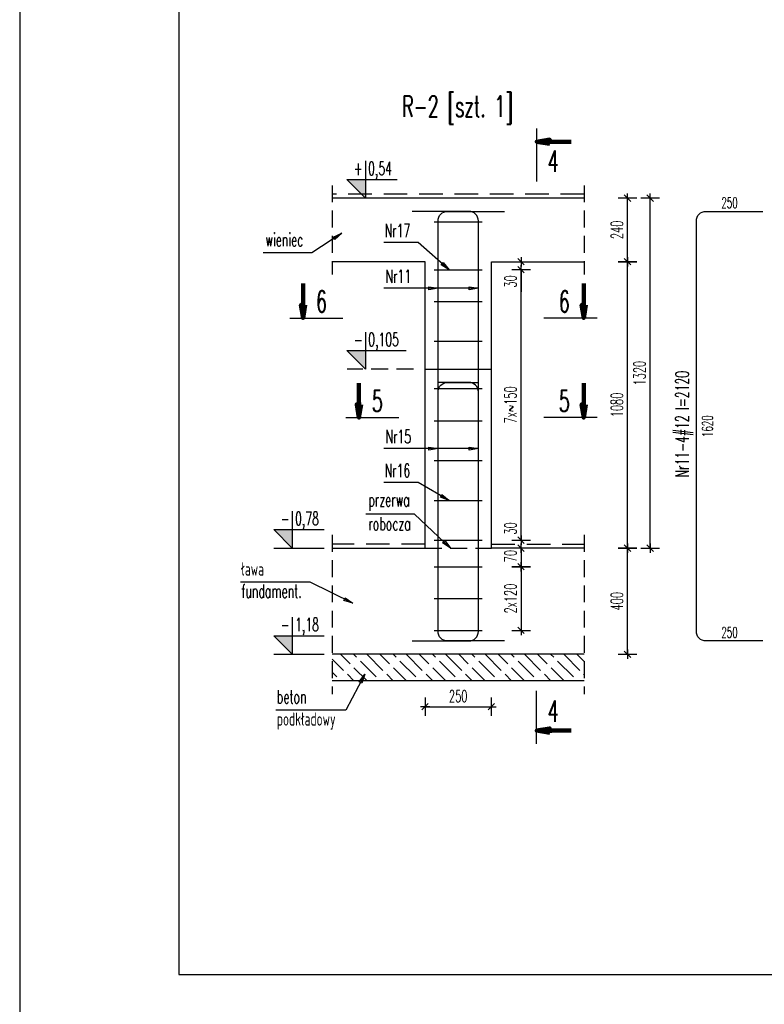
# Model space of a CAD drawing. Header units: centimetres. Extents: x -8002 to -6952, y -9103 to -4648.
# Tile 24 of 35: x -8002 to -7722, y -6122 to -5751. Entities that reach past the tile are written whole.
import ezdxf
from ezdxf.enums import TextEntityAlignment as Align

# ---------------------------------------------------------------- set-up
doc = ezdxf.new("R2010")
doc.units = ezdxf.units.CM
doc.linetypes.add('DASHED', pattern=[19.05, 12.7, -6.35])
doc.layers.get('defpoints').update_dxf_attribs({"color": 8})
for name, color, linetype in [('hatch_R&F', 4, 'Continuous'), ('izolacje_R&F', 3, 'DASHED'), ('konstr_R&F', 2, 'Continuous'), ('odnośniki_R&F', 8, 'Continuous'), ('opisy_prętów_R&F', 2, 'Continuous'), ('opisy_R&F', 3, 'Continuous'), ('ozn_graficzne_R&F', 5, 'Continuous'), ('strzemiona_R&F', 7, 'Continuous'), ('widoki_przerywana_R&F', 4, 'DASHED'), ('widoki_R&F', 4, 'Continuous'), ('wymiary_R&F', 3, 'Continuous'), ('zbrojenie_R&F', 1, 'Continuous')]:
    doc.layers.add(name, color=color, linetype=linetype)
doc.styles.add('simplex 0.6', font='simplex.shx', dxfattribs={"width": 0.6})
doc.styles.get("Standard").update_dxf_attribs({"font": 'simplex.shx', "width": 0.6})
doc.dimstyles.new('1_25 [mm]', dxfattribs={"dimscale": 0.25, "dimtxt": 18, "dimasz": 1, "dimexe": 0.18, "dimexo": 0.0625, "dimgap": 7, "dimtad": 1, "dimdec": 1, "dimlfac": 10, "dimrnd": 5, "dimdsep": 46, "dimtxsty": 'Standard', "dimblk1": 'KR', "dimblk2": 'KR', "dimsah": 1, "dimcen": 0.09, "dimse1": 1, "dimse2": 1, "dimclrd": 8, "dimadec": 0, "dimazin": 0, "dimtfac": 1, "dimtdec": 1, "dimtofl": 0, "dimtmove": 0, "dimatfit": 3, "dimfxl": 1, "dimtvp": 1, "dimtolj": 1, "dimtzin": 0, "dimarcsym": 0})
doc.dimstyles.new('PRĘTY 25', dxfattribs={"dimscale": 2.5, "dimtxt": 1.6, "dimasz": 0.4, "dimexe": 0, "dimexo": 0, "dimgap": 0.5, "dimtad": 1, "dimdec": 1, "dimlfac": 10, "dimrnd": 10, "dimzin": 12, "dimdsep": 46, "dimtxsty": 'Standard', "dimblk1": 'W', "dimblk2": 'W', "dimsah": 1, "dimcen": 0, "dimdle": 10, "dimse1": 1, "dimse2": 1, "dimsd1": 1, "dimsd2": 1, "dimclrd": 7, "dimclre": 256, "dimclrt": 256, "dimaunit": 1, "dimadec": 0, "dimazin": 0, "dimtfac": 8e-05, "dimtdec": 1, "dimtix": 1, "dimtmove": 2, "dimatfit": 3, "dimldrblk": 'W', "dimfxl": 1, "dimtolj": 1, "dimtzin": 9, "dimarcsym": 0})
doc.dimstyles.new('PRĘTY 50', dxfattribs={"dimscale": 5, "dimtxt": 1.6, "dimasz": 0.4, "dimexe": 0, "dimexo": 0, "dimgap": 0.5, "dimtad": 1, "dimdec": 1, "dimlfac": 10, "dimrnd": 10, "dimzin": 12, "dimdsep": 46, "dimtxsty": 'Standard', "dimblk1": 'W', "dimblk2": 'W', "dimsah": 1, "dimcen": 0, "dimdle": 10, "dimse1": 1, "dimse2": 1, "dimsd1": 1, "dimsd2": 1, "dimclrd": 7, "dimclre": 256, "dimclrt": 256, "dimaunit": 1, "dimadec": 0, "dimazin": 0, "dimtfac": 8e-05, "dimtdec": 1, "dimtix": 1, "dimtmove": 2, "dimatfit": 3, "dimldrblk": 'W', "dimfxl": 1, "dimtolj": 1, "dimtzin": 9, "dimarcsym": 0})

# ---------------------------------------------------------------- blocks, each defined once
blk = doc.blocks.new('KR')
for p, q in [((-7, 0), (7, 0)), ((0, -14), (0, 14))]:
    blk.add_line(p, q)
at = {"color": 2}
blk.add_line((-4.9, -4.9), (4.9, 4.9), dxfattribs=at)
blk = doc.blocks.new('*D674')
at = {"layer": 'defpoints', "color": 0, "transparency": 16777216}
for p in [(-7824.54, -5950.13), (-7828.04, -5957.13), (-7813.35, -5957.13)]:
    blk.add_point(p, dxfattribs=at)
at = {"layer": 'wymiary_R&F', "color": 8, "lineweight": -2, "transparency": 16777216}
blk.add_line((-7813.35, -5950.38), (-7813.35, -5956.88), dxfattribs=at)
at = {"layer": 'wymiary_R&F', "color": 8, "lineweight": -2, "transparency": 16777216, "xscale": 0.25, "yscale": 0.25, "zscale": 0.25}
for p, rotation in [((-7813.35, -5950.13), 90), ((-7813.35, -5957.13), 270)]:
    blk.add_blockref('KR', p, dxfattribs=dict(at, rotation=rotation))
at = {"layer": 'wymiary_R&F', "color": 0, "transparency": 16777216, "insert": (-7817.35, -5953.13), "char_height": 4.5, "attachment_point": 5, "rotation": 90}
blk.add_mtext('\\A1;70', dxfattribs=at)
blk = doc.blocks.new('*D675')
at = {"layer": 'defpoints', "color": 0, "transparency": 16777216}
for p in [(-7828.04, -5957.13), (-7828.04, -5981.13), (-7813.35, -5981.13)]:
    blk.add_point(p, dxfattribs=at)
at = {"layer": 'wymiary_R&F', "color": 8, "lineweight": -2, "transparency": 16777216}
blk.add_line((-7813.35, -5957.38), (-7813.35, -5980.88), dxfattribs=at)
at = {"layer": 'wymiary_R&F', "color": 8, "lineweight": -2, "transparency": 16777216, "xscale": 0.25, "yscale": 0.25, "zscale": 0.25}
for p, rotation in [((-7813.35, -5957.13), 90), ((-7813.35, -5981.13), 270)]:
    blk.add_blockref('KR', p, dxfattribs=dict(at, rotation=rotation))
at = {"layer": 'wymiary_R&F', "color": 0, "transparency": 16777216, "insert": (-7817.35, -5969.13), "char_height": 4.5, "attachment_point": 5, "rotation": 90, "style": 'simplex 0.6'}
blk.add_mtext('\\A1;2x120', dxfattribs=at)
blk = doc.blocks.new('*D652')
at = {"layer": 'defpoints', "color": 0, "transparency": 16777216}
for p in [(-7828.04, -5947.13), (-7813.35, -5947.13), (-7824.54, -5950.13)]:
    blk.add_point(p, dxfattribs=at)
at = {"layer": 'wymiary_R&F', "color": 8, "lineweight": -2, "transparency": 16777216}
for p, q in [((-7813.35, -5946.88), (-7813.35, -5938.75)), ((-7813.35, -5950.38), (-7813.35, -5950.63))]:
    blk.add_line(p, q, dxfattribs=at)
at = {"layer": 'wymiary_R&F', "color": 8, "lineweight": -2, "transparency": 16777216, "xscale": 0.25, "yscale": 0.25, "zscale": 0.25}
for p, rotation in [((-7813.35, -5947.13), 270), ((-7813.35, -5950.13), 90)]:
    blk.add_blockref('KR', p, dxfattribs=dict(at, rotation=rotation))
at = {"layer": 'wymiary_R&F', "color": 0, "transparency": 16777216, "insert": (-7817.35, -5942.69), "char_height": 4.5, "attachment_point": 5, "rotation": 90}
blk.add_mtext('\\A1;30', dxfattribs=at)
blk = doc.blocks.new('*D653')
at = {"layer": 'defpoints', "color": 0, "transparency": 16777216}
for p in [(-7824.54, -5842.13), (-7828.04, -5845.13), (-7813.35, -5845.13)]:
    blk.add_point(p, dxfattribs=at)
at = {"layer": 'wymiary_R&F', "color": 8, "lineweight": -2, "transparency": 16777216}
for p, q in [((-7813.35, -5841.88), (-7813.35, -5841.63)), ((-7813.35, -5845.38), (-7813.35, -5853.5))]:
    blk.add_line(p, q, dxfattribs=at)
at = {"layer": 'wymiary_R&F', "color": 8, "lineweight": -2, "transparency": 16777216, "xscale": 0.25, "yscale": 0.25, "zscale": 0.25}
for p, rotation in [((-7813.35, -5842.13), 270), ((-7813.35, -5845.13), 90)]:
    blk.add_blockref('KR', p, dxfattribs=dict(at, rotation=rotation))
at = {"layer": 'wymiary_R&F', "color": 0, "transparency": 16777216, "insert": (-7817.35, -5849.56), "char_height": 4.5, "attachment_point": 5, "rotation": 90}
blk.add_mtext('\\A1;30', dxfattribs=at)
blk = doc.blocks.new('*D654')
at = {"layer": 'defpoints', "color": 0, "transparency": 16777216}
for p in [(-7828.04, -5845.13), (-7813.35, -5845.13), (-7829.44, -5947.13)]:
    blk.add_point(p, dxfattribs=at)
at = {"layer": 'wymiary_R&F', "color": 8, "lineweight": -2, "transparency": 16777216}
blk.add_line((-7813.35, -5946.88), (-7813.35, -5845.38), dxfattribs=at)
at = {"layer": 'wymiary_R&F', "color": 8, "lineweight": -2, "transparency": 16777216, "xscale": 0.25, "yscale": 0.25, "zscale": 0.25}
for p, rotation in [((-7813.35, -5845.13), 90), ((-7813.35, -5947.13), 270)]:
    blk.add_blockref('KR', p, dxfattribs=dict(at, rotation=rotation))
at = {"layer": 'wymiary_R&F', "color": 0, "transparency": 16777216, "insert": (-7817.35, -5896.13), "char_height": 4.5, "attachment_point": 5, "rotation": 90, "style": 'simplex 0.6'}
blk.add_mtext('\\A1;7x~150', dxfattribs=at)
blk = doc.blocks.new('W')
at = {"lineweight": 18}
for p, q in [((66734.272, -158580.872), (66863.494, -158581.143)), ((66733.14, -158581.999), (66732.869, -158711.221))]:
    blk.add_line(p, q, dxfattribs=at)
for radius in [3.765, 2.447]:
    blk.add_circle((66798.503, -158672.515), radius, dxfattribs=at)
for centre, radius, start, end in [((66734.269, -158582.001), 1.129, 89.87977, 179.87977), ((66862.505, -158583.964), 2.824, 16.7493, 89.87977), ((66863.488, -158583.966), 2.824, 16.54501, 89.87977), ((66805.956, -158667.717), 85.33, 64.98828, 86.63544), ((66799.917, -158770.445), 188.235, 76.25086, 86.63543), ((66805.956, -158667.717), 84.154, 64.98828, 128.20069), ((66786.8, -158606.748), 81.882, 341.53714, 16.7493), ((66786.8, -158606.748), 82.824, 341.53714, 16.54501), ((66805.956, -158667.717), 81.801, 68.48995, 128.20069), ((66838.392, -158613.201), 26.353, 6.14358, 76.25086), ((66825.597, -158617.882), 28.235, 68.48996, 110.1351), ((66829.599, -158617.043), 29.412, 17.04731, 64.98828), ((66857.996, -158706.248), 122.353, 110.1351, 143.97002), ((66829.599, -158617.043), 28.235, 17.04731, 64.98828), ((66768.465, -158620.076), 23.529, 128.20069, 152.28248), ((66768.465, -158620.076), 21.176, 128.20069, 152.28248), ((66807.753, -158625.116), 21.176, 71.14641, 130.05003), ((66801.224, -158644.236), 41.38, 19.43014, 71.14641), ((66762.615, -158617.002), 16.921, 152.28248, 197.57296), ((66945.529, -158789.02), 235.294, 130.05004, 136.60143), ((66816.102, -158621.181), 42.353, 334.08368, 17.04731), ((66816.102, -158621.181), 43.529, 334.08368, 17.04731), ((66762.615, -158617.002), 14.568, 152.28248, 197.57296), ((66806.22, -158618.367), 58.918, 332.83643, 7.79053), ((66927.732, -158571.3), 185.882, 195.6602, 198.49274), ((66927.732, -158571.3), 188.235, 195.6602, 198.49274), ((66733.52, -158580.493), 128.235, 314.87977, 339.83879), ((66830.601, -158628.26), 23.569, 333.80136, 8.7092), ((66857.996, -158706.248), 114.824, 136.60143, 154.98438), ((66743.861, -158632.797), 8, 340.08992, 18.49274), ((66820.278, -158637.515), 21.176, 326.97255, 19.43014), ((66743.861, -158632.797), 5.647, 340.08992, 18.49274), ((66733.142, -158580.869), 141.176, 291.28942, 338.47012), ((66733.142, -158580.869), 142.118, 291.28942, 338.49166), ((66812.327, -158673.031), 65.882, 143.97002, 193.16671), ((66926.154, -158698.822), 188.235, 160.08992, 177.01679), ((66837.529, -158667.136), 94.118, 159.86028, 196.56363), ((66837.529, -158667.136), 91.765, 159.86028, 193.16671), ((66733.52, -158580.493), 131.765, 314.87977, 333.80136), ((66733.142, -158580.869), 134.588, 318.23663, 334.08368), ((66733.142, -158580.869), 135.765, 318.43708, 334.08368), ((66733.142, -158580.869), 125.106, 292.5922, 326.97255), ((66788.059, -158673.613), 37.647, 154.98437, 188.67313), ((66835.24, -158679.727), 9.412, 103.13701, 134.87977), ((66833.529, -158672.395), 1.882, 13.47259, 103.13701), ((66733.142, -158580.869), 128.235, 289.92076, 315.118), ((66826.207, -158674.149), 9.412, 314.12236, 13.47259), ((66733.142, -158580.869), 132.706, 291.38849, 315.99781), ((66733.142, -158580.869), 131.765, 295.95818, 315.11162), ((66772.707, -158675.954), 22.118, 188.67312, 292.5922), ((66764.527, -158689.081), 26.353, 179.87977, 260.17328), ((66764.86, -158688.749), 18.303, 196.56362, 252.83776), ((66780.501, -158678.15), 23.569, 261.05034, 295.95818), ((66758.795, -158634.636), 73.412, 279.6886, 288.0475), ((66766.904, -158682.132), 25.229, 252.83776, 279.6886), ((66735.694, -158710.244), 2.824, 179.87977, 253.01024), ((66735.692, -158711.227), 2.824, 179.87977, 253.21454), ((66758.795, -158634.636), 81.882, 253.01024, 288.2224), ((66758.795, -158634.636), 82.824, 253.21454, 288.2224), ((66767.11, -158682.395), 33.412, 257.7647, 281.37192)]:
    blk.add_arc(centre, radius, start, end, dxfattribs=at)
blk = doc.blocks.new('*D655')
at = {"layer": 'defpoints', "color": 0, "transparency": 16777216}
for p in [(-7849.54, -5950.13), (-7824.54, -5950.13), (-7824.54, -6009.9)]:
    blk.add_point(p, dxfattribs=at)
at = {"layer": 'wymiary_R&F', "color": 8, "lineweight": -2, "transparency": 16777216}
blk.add_line((-7849.29, -6009.9), (-7824.79, -6009.9), dxfattribs=at)
at = {"layer": 'wymiary_R&F', "color": 8, "lineweight": -2, "transparency": 16777216, "xscale": 0.25, "yscale": 0.25, "zscale": 0.25, "rotation": 180}
blk.add_blockref('KR', (-7849.54, -6009.9), dxfattribs=at)
at = {"layer": 'wymiary_R&F', "color": 8, "lineweight": -2, "transparency": 16777216, "xscale": 0.25, "yscale": 0.25, "zscale": 0.25}
blk.add_blockref('KR', (-7824.54, -6009.9), dxfattribs=at)
at = {"layer": 'wymiary_R&F', "color": 0, "transparency": 16777216, "insert": (-7837.04, -6005.9), "char_height": 4.5, "attachment_point": 5}
blk.add_mtext('\\A1;250', dxfattribs=at)
blk = doc.blocks.new('*D656')
at = {"layer": 'defpoints', "color": 0, "transparency": 16777216}
for p in [(-7789.54, -5950.13), (-7773.22, -5950.13), (-7789.54, -5990.13)]:
    blk.add_point(p, dxfattribs=at)
at = {"layer": 'wymiary_R&F', "color": 8, "lineweight": -2, "transparency": 16777216}
blk.add_line((-7773.22, -5989.88), (-7773.22, -5950.38), dxfattribs=at)
at = {"layer": 'wymiary_R&F', "color": 8, "lineweight": -2, "transparency": 16777216, "xscale": 0.25, "yscale": 0.25, "zscale": 0.25}
for p, rotation in [((-7773.22, -5950.13), 90), ((-7773.22, -5990.13), 270)]:
    blk.add_blockref('KR', p, dxfattribs=dict(at, rotation=rotation))
at = {"layer": 'wymiary_R&F', "color": 0, "transparency": 16777216, "insert": (-7777.22, -5970.13), "char_height": 4.5, "attachment_point": 5, "rotation": 90}
blk.add_mtext('\\A1;400', dxfattribs=at)
blk = doc.blocks.new('*D657')
at = {"layer": 'defpoints', "color": 0, "transparency": 16777216}
for p in [(-7789.54, -5842.13), (-7773.22, -5842.13), (-7789.54, -5950.13)]:
    blk.add_point(p, dxfattribs=at)
at = {"layer": 'wymiary_R&F', "color": 8, "lineweight": -2, "transparency": 16777216}
blk.add_line((-7773.22, -5949.88), (-7773.22, -5842.38), dxfattribs=at)
at = {"layer": 'wymiary_R&F', "color": 8, "lineweight": -2, "transparency": 16777216, "xscale": 0.25, "yscale": 0.25, "zscale": 0.25}
for p, rotation in [((-7773.22, -5842.13), 90), ((-7773.22, -5950.13), 270)]:
    blk.add_blockref('KR', p, dxfattribs=dict(at, rotation=rotation))
at = {"layer": 'wymiary_R&F', "color": 0, "transparency": 16777216, "insert": (-7777.22, -5896.13), "char_height": 4.5, "attachment_point": 5, "rotation": 90, "style": 'simplex 0.6'}
blk.add_mtext('\\A1;1080', dxfattribs=at)
blk = doc.blocks.new('*D658')
at = {"layer": 'defpoints', "color": 0, "transparency": 16777216}
for p in [(-7789.54, -5818.13), (-7773.22, -5818.13), (-7789.54, -5842.13)]:
    blk.add_point(p, dxfattribs=at)
at = {"layer": 'wymiary_R&F', "color": 8, "lineweight": -2, "transparency": 16777216}
blk.add_line((-7773.22, -5841.88), (-7773.22, -5818.38), dxfattribs=at)
at = {"layer": 'wymiary_R&F', "color": 8, "lineweight": -2, "transparency": 16777216, "xscale": 0.25, "yscale": 0.25, "zscale": 0.25}
for p, rotation in [((-7773.22, -5818.13), 90), ((-7773.22, -5842.13), 270)]:
    blk.add_blockref('KR', p, dxfattribs=dict(at, rotation=rotation))
at = {"layer": 'wymiary_R&F', "color": 0, "transparency": 16777216, "insert": (-7777.22, -5830.13), "char_height": 4.5, "attachment_point": 5, "rotation": 90}
blk.add_mtext('\\A1;240', dxfattribs=at)
blk = doc.blocks.new('*D659')
at = {"layer": 'defpoints', "color": 0, "transparency": 16777216}
for p in [(-7789.54, -5818.13), (-7764.74, -5818.13), (-7789.54, -5950.13)]:
    blk.add_point(p, dxfattribs=at)
at = {"layer": 'wymiary_R&F', "color": 8, "lineweight": -2, "transparency": 16777216}
blk.add_line((-7764.74, -5949.88), (-7764.74, -5818.38), dxfattribs=at)
at = {"layer": 'wymiary_R&F', "color": 8, "lineweight": -2, "transparency": 16777216, "xscale": 0.25, "yscale": 0.25, "zscale": 0.25}
for p, rotation in [((-7764.74, -5818.13), 90), ((-7764.74, -5950.13), 270)]:
    blk.add_blockref('KR', p, dxfattribs=dict(at, rotation=rotation))
at = {"layer": 'wymiary_R&F', "color": 0, "transparency": 16777216, "insert": (-7768.74, -5884.13), "char_height": 4.5, "attachment_point": 5, "rotation": 90}
blk.add_mtext('\\A1;1320', dxfattribs=at)
blk = doc.blocks.new('*D676')
at = {"layer": 'defpoints', "color": 0, "transparency": 16777216}
for p in [(-7722.3, -5823.13), (-7722.3, -5823.13), (-7747.3, -5826.73)]:
    blk.add_point(p, dxfattribs=at)
at = {"layer": 'wymiary_R&F', "transparency": 16777216, "insert": (-7734.8, -5819.88), "char_height": 4, "attachment_point": 5}
blk.add_mtext('\\A1;250', dxfattribs=at)
blk = doc.blocks.new('*D677')
at = {"layer": 'defpoints', "color": 0, "transparency": 16777216}
for p in [(-7743.7, -5823.13), (-7743.7, -5985.13), (-7739.89, -5985.13)]:
    blk.add_point(p, dxfattribs=at)
at = {"layer": 'wymiary_R&F', "transparency": 16777216, "insert": (-7743.14, -5904.13), "char_height": 4, "attachment_point": 5, "rotation": 90}
blk.add_mtext('\\A1;1620', dxfattribs=at)
blk = doc.blocks.new('*D678')
at = {"layer": 'defpoints', "color": 0, "transparency": 16777216}
for p in [(-7747.3, -5981.53), (-7722.3, -5985.13), (-7722.3, -5985.13)]:
    blk.add_point(p, dxfattribs=at)
at = {"layer": 'wymiary_R&F', "transparency": 16777216, "insert": (-7734.8, -5981.88), "char_height": 4, "attachment_point": 5}
blk.add_mtext('\\A1;250', dxfattribs=at)
blk = doc.blocks.new('linia_przekroju_k')
blk.add_line((0, 5), (0, -15))
blk.add_leader([(0, 0), (13, 0)], dimstyle='PRĘTY 25', override={"dimscale": 5, "dimtxt": 1.6, "dimasz": 1, "dimgap": 0.5, "dimtad": 0, "dimclrd": 2, "dimldrblk": 'ClosedBlank', "dimlwd": 65534})

msp = doc.modelspace()

# ---------------------------------------------------------------- hatches: boundary and pattern name
at = {"layer": 'hatch_R&F'}
h = msp.add_hatch(dxfattribs=at)
h.set_pattern_fill('ACAD_ISO02W100', color=256, scale=0.7, angle=135)
h.set_pattern_definition([(135, (-13795.2168, -16633.219), (-2.4748737, -2.4748737), [8.4, -2.1])])
h.paths.add_polyline_path([(-7884.544, -5990.125), (-7884.544, -6000.125), (-7789.544, -6000.125), (-7789.544, -5990.125)])
at = {"layer": 'ozn_graficzne_R&F'}
for points in [[(-7872.015, -5818.125), (-7879.015, -5811.125), (-7872.015, -5811.125)], [(-7871.982, -5882.625), (-7878.982, -5875.625), (-7871.982, -5875.625)], [(-7899.544, -5950.125), (-7906.544, -5943.125), (-7899.544, -5943.125)], [(-7899.544, -5990.125), (-7906.544, -5983.125), (-7899.544, -5983.125)]]:
    msp.add_hatch(color=7, dxfattribs=at).paths.add_polyline_path(points)

# ---------------------------------------------------------------- linework, layer by layer
at = {"layer": 'defpoints'}
msp.add_lwpolyline([(-8002.267, -6133.366), (-6952.267, -6133.366), (-6952.267, -5390.866), (-8002.267, -5390.866)], close=True, dxfattribs=at)
at = {"layer": 'izolacje_R&F', "ltscale": 0.7}
for p, q in [((-7789.544, -5816.625), (-7884.544, -5816.625)), ((-7849.544, -5948.625), (-7884.544, -5948.625)), ((-7824.544, -5948.625), (-7789.544, -5948.625))]:
    msp.add_line(p, q, dxfattribs=at)
at = {"layer": 'konstr_R&F'}
msp.add_line((-7789.544, -5990.125), (-7884.544, -5990.125), dxfattribs=at)
for points in [[(-7789.544, -5818.125), (-7884.544, -5818.125)], [(-7884.544, -5950.125), (-7849.544, -5950.125), (-7849.544, -5842.125), (-7884.544, -5842.125)], [(-7789.544, -5950.125), (-7824.544, -5950.125), (-7824.544, -5842.125), (-7789.544, -5842.125)]]:
    msp.add_lwpolyline(points, dxfattribs=at)
at = {"layer": 'ozn_graficzne_R&F', "color": 4}
for p, q in [((-7906.544, -5950.125), (-7887.544, -5950.125)), ((-7906.544, -5990.125), (-7887.544, -5990.125))]:
    msp.add_line(p, q, dxfattribs=at)
at = {"layer": 'ozn_graficzne_R&F', "color": 7}
for points in [[(-7872.015, -5804.125), (-7872.015, -5818.125), (-7879.015, -5811.125), (-7860.015, -5811.125)], [(-7871.982, -5868.625), (-7871.982, -5882.625), (-7878.982, -5875.625), (-7856.694, -5875.625)], [(-7899.544, -5936.125), (-7899.544, -5950.125), (-7906.544, -5943.125), (-7887.544, -5943.125)], [(-7899.544, -5976.125), (-7899.544, -5990.125), (-7906.544, -5983.125), (-7887.544, -5983.125)]]:
    msp.add_lwpolyline(points, dxfattribs=at)
at = {"layer": 'strzemiona_R&F', "ltscale": 0.25}
for p, q in [((-7846.044, -5889.876), (-7828.044, -5889.876)), ((-7846.044, -5947.125), (-7828.044, -5947.125)), ((-7846.044, -5957.125), (-7828.044, -5957.125)), ((-7846.044, -5981.125), (-7828.044, -5981.125))]:
    msp.add_line(p, q, dxfattribs=at)
at = {"layer": 'strzemiona_R&F', "color": 4, "ltscale": 0.25}
msp.add_line((-7846.044, -5969.125), (-7828.044, -5969.125), dxfattribs=at)
at = {"layer": 'strzemiona_R&F', "ltscale": 0.25}
for points in [[(-7846.044, -5827.125), (-7828.044, -5827.125)], [(-7846.044, -5845.125), (-7828.044, -5845.125)]]:
    msp.add_lwpolyline(points, dxfattribs=at)
at = {"layer": 'strzemiona_R&F', "color": 4, "ltscale": 0.25}
for points in [[(-7846.044, -5857.125), (-7828.044, -5857.125)], [(-7846.044, -5872.125), (-7828.044, -5872.125)], [(-7846.044, -5902.125), (-7828.044, -5902.125)], [(-7846.044, -5917.125), (-7828.044, -5917.125)], [(-7846.044, -5932.125), (-7828.044, -5932.125)]]:
    msp.add_lwpolyline(points, dxfattribs=at)
at = {"layer": 'widoki_przerywana_R&F', "ltscale": 0.5}
for p, q in [((-7884.544, -5813.325), (-7884.544, -5846.925)), ((-7789.544, -5813.325), (-7789.544, -5846.925)), ((-7884.544, -5945.125), (-7884.544, -6005.125)), ((-7789.544, -5945.125), (-7789.544, -6005.125)), ((-7849.544, -5950.125), (-7824.544, -5950.125))]:
    msp.add_line(p, q, dxfattribs=at)
at = {"layer": 'widoki_przerywana_R&F', "color": 4, "linetype": 'Continuous', "ltscale": 0.25}
msp.add_lwpolyline([(-7789.544, -5818.125), (-7884.544, -5818.125)], dxfattribs=at)
at = {"layer": 'widoki_przerywana_R&F', "ltscale": 0.5}
msp.add_lwpolyline([(-7853.902, -5882.625), (-7878.902, -5882.625)], dxfattribs=at)
at = {"layer": 'widoki_R&F'}
msp.add_line((-7789.544, -6000.125), (-7884.544, -6000.125), dxfattribs=at)
at = {"layer": 'widoki_R&F', "ltscale": 0.5}
msp.add_lwpolyline([(-7849.544, -5882.625), (-7824.544, -5882.625)], dxfattribs=at)
at = {"layer": 'wymiary_R&F', "color": 5}
msp.add_lwpolyline([(-7942.267, -6110.866), (-6974.767, -6110.866), (-6974.767, -5413.366), (-7942.267, -5413.366)], close=True, dxfattribs=at)
at = {"layer": 'zbrojenie_R&F'}
for points in [[(-7854.444, -5985.125), (-7833.044, -5985.125, 0.4142136), (-7829.444, -5981.525), (-7829.444, -5826.725), (-7829.444, -5826.725, 0.4142136), (-7833.044, -5823.125), (-7854.444, -5823.125)], [(-7819.644, -5985.125), (-7841.044, -5985.125, -0.4142136), (-7844.644, -5981.525), (-7844.644, -5826.725), (-7844.644, -5826.725, -0.4142136), (-7841.044, -5823.125), (-7819.644, -5823.125)], [(-7722.302, -5985.125), (-7743.702, -5985.125, -0.4142136), (-7747.302, -5981.525), (-7747.302, -5826.725), (-7747.302, -5826.725, -0.4142136), (-7743.702, -5823.125), (-7722.302, -5823.125)], [(-7854.444, -5985.125), (-7833.044, -5985.125, 0.4142136), (-7829.444, -5981.525), (-7829.444, -5891.225), (-7829.444, -5891.225, 0.4142136), (-7833.044, -5887.625), (-7844.444, -5887.625)], [(-7819.644, -5985.125), (-7841.044, -5985.125, -0.4142136), (-7844.644, -5981.525), (-7844.644, -5891.225), (-7844.644, -5891.225, -0.4142136), (-7841.044, -5887.625), (-7829.644, -5887.625)]]:
    msp.add_lwpolyline(points, format="xyb", dxfattribs=at)

# ---------------------------------------------------------------- block references
at = {"layer": 'ozn_graficzne_R&F'}
msp.add_blockref('linia_przekroju_k', (-7807.53, -5796.894), dxfattribs=at)
at = {"layer": 'ozn_graficzne_R&F', "rotation": 90}
for p in [(-7895.475, -5863.39), (-7874.433, -5900.904)]:
    msp.add_blockref('linia_przekroju_k', p, dxfattribs=at)
at = {"layer": 'ozn_graficzne_R&F', "xscale": -1}
for p, rotation in [((-7789.714, -5863.39), 270), ((-7789.714, -5900.904), 270), ((-7807.53, -6018.882), 180)]:
    msp.add_blockref('linia_przekroju_k', p, dxfattribs=dict(at, rotation=rotation))

# ---------------------------------------------------------------- texts
at = {"layer": 'opisy_prętów_R&F', "width": 0.6}
for s, p in [('Nr17', (-7864.752, -5832.895)), ('Nr16', (-7864.752, -5923.371))]:
    msp.add_text(s, height=5, dxfattribs=at).set_placement(p)
at = {"layer": 'opisy_prętów_R&F', "color": 3, "style": 'simplex 0.6', "width": 0.6}
for s, p in [('wieniec', (-7909.653, -5836.315)), ('przerwa', (-7870.872, -5934.397)), ('robocza', (-7870.872, -5943.397))]:
    msp.add_text(s, height=5, dxfattribs=at).set_placement(p)
at = {"layer": 'opisy_prętów_R&F', "style": 'simplex 0.6', "width": 0.6}
for s, p in [('Nr11', (-7864.426, -5850.122)), ('Nr15', (-7864.426, -5910.561))]:
    msp.add_text(s, height=5, dxfattribs=at).set_placement(p)
msp.add_text('Nr11-4#12 l=2120', height=5, rotation=90, dxfattribs=at).set_placement((-7750.169, -5903.345), align=Align.CENTER)
at = {"layer": 'opisy_R&F', "width": 0.6}
for s, p in [('ława', (-7918.769, -5960.477)), ('fundament.', (-7918.769, -5968.848)), ('beton', (-7905.381, -6008.688)), ('podkładowy', (-7905.381, -6017.059))]:
    msp.add_text(s, height=5, dxfattribs=at).set_placement(p)
at = {"layer": 'ozn_graficzne_R&F', "style": 'simplex 0.6', "width": 0.6}
msp.add_text('R-2 [szt. 1]', height=8, dxfattribs=at).set_placement((-7837.293, -5787.543), align=Align.CENTER)
for s, p in [('4', (-7801.264, -5804.213)), ('6', (-7888.552, -5857.124)), ('6', (-7797.033, -5857.124)), ('5', (-7867.51, -5894.638)), ('5', (-7797.033, -5894.638)), ('4', (-7801.264, -6011.563))]:
    msp.add_text(s, height=8, dxfattribs=at).set_placement(p, align=Align.MIDDLE_CENTER)
at = {"layer": 'ozn_graficzne_R&F', "color": 3, "style": 'simplex 0.6', "width": 0.6}
for s, p in [('+ 0,54', (-7876.384, -5809.426)), ('- 0,105', (-7876.35, -5873.926)), ('- 0,78', (-7903.913, -5941.426)), ('- 1,18', (-7903.913, -5981.426))]:
    msp.add_text(s, height=5, dxfattribs=at).set_placement(p)

# ---------------------------------------------------------------- dimensions: what is measured, and where the dimension line sits
at = {"layer": 'wymiary_R&F'}
for base, p1, p2, dimstyle, override, picture, middle in [((-7773.218, -5818.125), (-7789.544, -5842.125), (-7789.544, -5818.125), '1_25 [mm]', {"dimtmove": 1}, '*D658', (-7777.218, -5830.125)), ((-7739.892, -5985.125), (-7743.702, -5823.125), (-7743.702, -5985.125), 'PRĘTY 25', {"dimpost": '<>'}, '*D677', (-7743.142, -5904.125)), ((-7773.218, -5842.125), (-7789.544, -5950.125), (-7789.544, -5842.125), '1_25 [mm]', {"dimtxsty": 'simplex 0.6'}, '*D657', (-7777.218, -5896.125))]:
    dim = msp.add_linear_dim(base=base, p1=p1, p2=p2, angle=90, dimstyle=dimstyle, override=override, dxfattribs=at)
    dim.commit()
    dim.dimension.update_dxf_attribs({"geometry": picture, "text_midpoint": middle})
for base, p1, p2, picture, middle in [((-7764.741, -5818.125), (-7789.544, -5950.125), (-7789.544, -5818.125), '*D659', (-7768.741, -5884.125)), ((-7813.348, -5845.125), (-7824.544, -5842.125), (-7828.044, -5845.125), '*D653', (-7817.348, -5849.561)), ((-7813.348, -5947.125), (-7824.544, -5950.125), (-7828.044, -5947.125), '*D652', (-7817.348, -5942.69)), ((-7773.218, -5950.125), (-7789.544, -5990.125), (-7789.544, -5950.125), '*D656', (-7777.218, -5970.125))]:
    dim = msp.add_linear_dim(base=base, p1=p1, p2=p2, angle=90, dimstyle='1_25 [mm]', dxfattribs=at)
    dim.commit()
    dim.dimension.update_dxf_attribs({"geometry": picture, "text_midpoint": middle})
for base, p1, p2, picture, middle in [((-7722.302, -5823.125), (-7747.302, -5826.725), (-7722.302, -5823.125), '*D676', (-7734.802, -5819.875)), ((-7722.302, -5985.125), (-7747.302, -5981.525), (-7722.302, -5985.125), '*D678', (-7734.802, -5981.875))]:
    dim = msp.add_linear_dim(base=base, p1=p1, p2=p2, dimstyle='PRĘTY 25', override={"dimpost": '<>'}, dxfattribs=at)
    dim.commit()
    dim.dimension.update_dxf_attribs({"geometry": picture, "text_midpoint": middle})
for base, p1, p2, text, override, picture, middle in [((-7813.348, -5845.125), (-7829.444, -5947.125), (-7828.044, -5845.125), '7x~150', {"dimtxsty": 'simplex 0.6', "dimtmove": 1}, '*D654', (-7817.348, -5896.125)), ((-7813.348, -5981.125), (-7828.044, -5957.125), (-7828.044, -5981.125), '2x120', {"dimtxsty": 'simplex 0.6', "dimtmove": 1, "dimtolj": 1}, '*D675', (-7817.348, -5969.125))]:
    dim = msp.add_linear_dim(base=base, p1=p1, p2=p2, angle=90, text=text, dimstyle='1_25 [mm]', override=override, dxfattribs=at)
    dim.commit()
    dim.dimension.update_dxf_attribs({"geometry": picture, "text_midpoint": middle})
dim = msp.add_linear_dim(base=(-7824.544, -6009.902), p1=(-7849.544, -5950.125), p2=(-7824.544, -5950.125), dimstyle='1_25 [mm]', dxfattribs=at)
dim.commit()
dim.dimension.update_dxf_attribs({"geometry": '*D655', "text_midpoint": (-7837.044, -6005.902)})
dim = msp.add_linear_dim(base=(-7813.348, -5957.125), p1=(-7824.544, -5950.125), p2=(-7828.044, -5957.125), angle=90, dimstyle='1_25 [mm]', dxfattribs=at)
dim.commit()
dim.dimension.update_dxf_attribs({"geometry": '*D674', "text_midpoint": (-7813.348, -5953.125), "dimtype": 160})

# ---------------------------------------------------------------- leaders
at = {"layer": 'odnośniki_R&F'}
for points, dimstyle, override in [([(-7880.881, -5831.371), (-7892.199, -5838.803), (-7910.555, -5838.803)], 'PRĘTY 25', {"dimasz": 1.4, "dimtad": 0, "dimclrd": 256, "dimldrblk": 'ClosedBlank'}), ([(-7840.437, -5845.125), (-7852.083, -5834.897), (-7865.076, -5834.897)], 'PRĘTY 50', {"dimasz": 0.7, "dimtad": 0, "dimclrd": 256, "dimldrblk": 'ClosedBlank'}), ([(-7844.644, -5852.124), (-7865.004, -5852.124)], 'PRĘTY 25', {"dimasz": 1.4, "dimtad": 0, "dimclrd": 256, "dimldrblk": 'ClosedBlank'}), ([(-7829.444, -5852.124), (-7865.004, -5852.124)], 'PRĘTY 25', {"dimasz": 1.4, "dimtad": 0, "dimclrd": 256, "dimldrblk": 'ClosedBlank'}), ([(-7844.644, -5912.563), (-7865.004, -5912.563)], 'PRĘTY 25', {"dimasz": 1.4, "dimtad": 0, "dimclrd": 256, "dimldrblk": 'ClosedBlank'}), ([(-7829.444, -5912.563), (-7865.004, -5912.563)], 'PRĘTY 25', {"dimasz": 1.4, "dimtad": 0, "dimclrd": 256, "dimldrblk": 'ClosedBlank'}), ([(-7840.437, -5932.125), (-7852.083, -5925.374), (-7865.076, -5925.374)], 'PRĘTY 50', {"dimasz": 0.7, "dimtad": 0, "dimclrd": 256, "dimldrblk": 'ClosedBlank'}), ([(-7839.983, -5950.125), (-7853.474, -5937.313), (-7871.83, -5937.313)], 'PRĘTY 25', {"dimasz": 1.4, "dimtad": 0, "dimclrd": 256, "dimldrblk": 'ClosedBlank'}), ([(-7876.714, -5970.928), (-7892.833, -5962.979), (-7919.093, -5962.979)], 'PRĘTY 25', {"dimasz": 1.4, "dimtad": 0, "dimclrd": 256, "dimldrblk": 'ClosedBlank'}), ([(-7872.27, -5997.644), (-7879.445, -6011.191), (-7905.705, -6011.191)], 'PRĘTY 25', {"dimasz": 1.4, "dimtad": 0, "dimclrd": 256, "dimldrblk": 'ClosedBlank'})]:
    msp.add_leader(points, dimstyle=dimstyle, override=override, dxfattribs=at)

doc.saveas('drawing.dxf')
